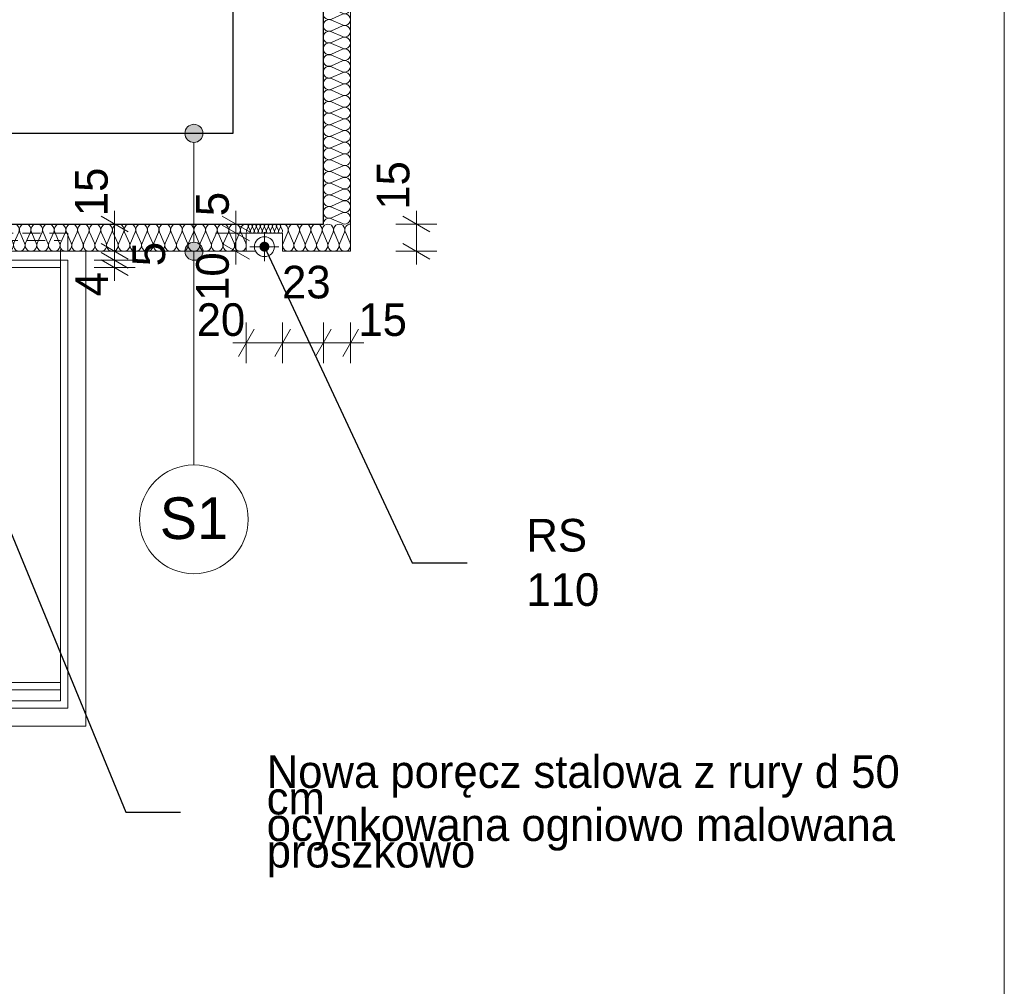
# Model space of a CAD drawing. Extents: x -21260 to 35740, y -2672 to 187028.
# Tile 64 of 120: x 30309 to 35740, y 47261 to 52593. Entities that reach past the tile are written whole.
import ezdxf

# ---------------------------------------------------------------- set-up
doc = ezdxf.new("R2010")
doc.units = 0
doc.header["$MEASUREMENT"] = 0
doc.linetypes.add('Krawędzie ukryte', pattern=[150, 100, -50])
for name, color, linetype, lineweight, true_color in [('arch izolacje_Nr_Pióra__3', 7, 'Continuous', 13, 0xff6600), ('Arch ocieplenie_Nr_Pióra__22', 7, 'Continuous', 9, 0x7f7f7f), ('INWENT BALUSTRADY_Nr_Pióra__8', 7, 'Continuous', 13, 0xa80f02), ('INWENT.ŚCIANY_Nr_Pióra__2', 7, 'Continuous', 13, 0x7f7f7f)]:
    doc.layers.add(name, color=color, linetype=linetype, lineweight=lineweight, true_color=true_color)
for name, color, linetype in [('Arch ocieplenie', 7, 'Continuous'), ('Arch opisy', 7, 'Continuous'), ('Arch wymiary', 7, 'Continuous')]:
    doc.layers.add(name, color=color, linetype=linetype)
for name, color, linetype, lineweight in [('Arch opisy_Nr_Pióra__1', 7, 'Continuous', 25), ('Arch opisy_Nr_Pióra__21', 7, 'Continuous', 13), ('ARCH TABELA_Nr_Pióra__21', 7, 'Continuous', 13), ('Arch wymiary_Nr_Pióra__5', 7, 'Continuous', 13), ('INWENT BALUSTRADY_Nr_Pióra__26', 5, 'Continuous', 13), ('INWENT ODWODNIENIE_Nr_Pióra__21', 7, 'Continuous', 13), ('INWENT OPISY_Nr_Pióra__21', 7, 'Continuous', 13), ('INWENT.ŚCIANY_Nr_Pióra__1', 7, 'Continuous', 25), ('Istniejące schody_Nr_Pióra__21', 7, 'Continuous', 13)]:
    doc.layers.add(name, color=color, linetype=linetype, lineweight=lineweight)
doc.styles.add('GENERATED_STYLE_1', font='txt')
doc.styles.add('GENERATED_STYLE_4', font='txt')
doc.dimstyles.new('GENERATED_STYLE__1', dxfattribs={"dimtxt": 179.999995, "dimasz": 114, "dimexe": 0.18, "dimexo": 0, "dimgap": 0.09, "dimtad": 1, "dimdec": 0, "dimlfac": 0.1, "dimzin": 0, "dimdsep": 46, "dimtxsty": 'GENERATED_STYLE_1', "dimblk": 'ARROWHEAD_2', "dimblk1": 'ARROWHEAD_2', "dimblk2": 'ARROWHEAD_2', "dimcen": 0.09, "dimclrd": 7, "dimclre": 7, "dimclrt": 7, "dimazin": 0, "dimtfac": 1, "dimtdec": 4, "dimtmove": 0, "dimatfit": 3, "dimfxl": 0, "dimtolj": 1, "dimtzin": 0, "dimarcsym": 0})
doc.dimstyles.new('GENERATED_STYLE__2', dxfattribs={"dimtxt": 179.999995, "dimasz": 114, "dimexe": 0.18, "dimexo": 0, "dimgap": 0.09, "dimtad": 1, "dimdec": 0, "dimlfac": 0.1, "dimzin": 0, "dimdsep": 46, "dimtxsty": 'GENERATED_STYLE_1', "dimblk": 'ARROWHEAD_2', "dimblk1": 'ARROWHEAD_2', "dimblk2": 'ARROWHEAD_2', "dimcen": 0.09, "dimclrd": 7, "dimclre": 7, "dimclrt": 7, "dimazin": 0, "dimtfac": 1, "dimtdec": 4, "dimtmove": 2, "dimatfit": 3, "dimfxl": 0, "dimtolj": 1, "dimtzin": 0, "dimarcsym": 0})
doc.dimstyles.new('GENERATED_STYLE__3', dxfattribs={"dimtxt": 179.999995, "dimasz": 114, "dimexe": 0.18, "dimexo": 0, "dimgap": 0.09, "dimtad": 1, "dimtih": 1, "dimtoh": 1, "dimdec": 0, "dimlfac": 0.1, "dimzin": 0, "dimdsep": 46, "dimtxsty": 'GENERATED_STYLE_1', "dimblk": 'ARROWHEAD_2', "dimblk1": 'ARROWHEAD_2', "dimblk2": 'ARROWHEAD_2', "dimcen": 0.09, "dimclrd": 7, "dimclre": 7, "dimclrt": 7, "dimazin": 0, "dimtfac": 1, "dimtdec": 4, "dimtmove": 0, "dimatfit": 3, "dimfxl": 0, "dimtolj": 1, "dimtzin": 0, "dimarcsym": 0})
doc.dimstyles.new('GENERATED_STYLE__6', dxfattribs={"dimtxt": 0.18, "dimasz": 109.44, "dimexe": 0.18, "dimexo": 0.0625, "dimgap": 0.09, "dimtad": 0, "dimtih": 1, "dimtoh": 1, "dimdec": 4, "dimzin": 0, "dimdsep": 46, "dimcen": 0.09, "dimadec": 0, "dimazin": 0, "dimtfac": 1, "dimtdec": 4, "dimtmove": 0, "dimatfit": 3, "dimldrblk": 'ARROWHEAD_11', "dimfxl": 0, "dimtolj": 1, "dimtzin": 0, "dimarcsym": 0})

# ---------------------------------------------------------------- blocks, each defined once
blk = doc.blocks.new('Izolacja cieplna 14_16', base_point=(31984.1, 51465.9))
at = {"layer": 'Arch ocieplenie_Nr_Pióra__22', "linetype": 'Continuous'}
for p, q in [((32028.8, 54336.3), (32089.4, 54363.1)), ((32089.4, 54304.1), (32028.8, 54330.9)), ((32028.8, 54271.9), (32089.4, 54298.7)), ((32089.4, 54239.7), (32028.8, 54266.5)), ((32028.8, 54207.5), (32089.4, 54234.3)), ((32089.4, 54175.2), (32028.8, 54202)), ((32028.8, 54143), (32089.4, 54169.8)), ((32089.4, 54110.8), (32028.8, 54137.6)), ((32028.8, 54078.6), (32089.4, 54105.4)), ((32089.4, 54046.3), (32028.8, 54073.1)), ((32028.8, 54014.1), (32089.4, 54040.9)), ((32089.4, 53981.9), (32028.8, 54008.7)), ((32028.8, 53949.7), (32089.4, 53976.5)), ((32089.4, 53917.5), (32028.8, 53944.3)), ((32028.8, 53885.2), (32089.4, 53912)), ((32089.4, 53853), (32028.8, 53879.8)), ((32028.8, 53820.8), (32089.4, 53847.6)), ((32089.4, 53788.6), (32028.8, 53815.4)), ((32028.8, 53756.3), (32089.4, 53783.1)), ((32089.4, 53724.1), (32028.8, 53750.9)), ((32028.8, 53691.9), (32089.4, 53718.7)), ((32089.4, 53659.7), (32028.8, 53686.5)), ((32028.8, 53627.5), (32089.4, 53654.3)), ((32089.4, 53595.2), (32028.8, 53622)), ((32028.8, 53563), (32089.4, 53589.8)), ((32089.4, 53530.8), (32028.8, 53557.6)), ((32028.8, 53498.6), (32089.4, 53525.4)), ((32089.4, 53466.3), (32028.8, 53493.1)), ((32028.8, 53434.1), (32089.4, 53460.9)), ((32089.4, 53401.9), (32028.8, 53428.7)), ((32028.8, 53369.7), (32089.4, 53396.5)), ((32089.4, 53337.5), (32028.8, 53364.3)), ((32028.8, 53305.2), (32089.4, 53332)), ((32089.4, 53273), (32028.8, 53299.8)), ((32028.8, 53240.8), (32089.4, 53267.6)), ((32089.4, 53208.6), (32028.8, 53235.4)), ((32028.8, 53176.3), (32089.4, 53203.1)), ((32089.4, 53144.1), (32028.8, 53170.9)), ((32028.8, 53111.9), (32089.4, 53138.7)), ((32089.4, 53079.7), (32028.8, 53106.5)), ((32028.8, 53047.5), (32089.4, 53074.3)), ((32089.4, 53015.2), (32028.8, 53042)), ((32028.8, 52983), (32089.4, 53009.8)), ((32089.4, 52950.8), (32028.8, 52977.6)), ((32028.8, 52918.6), (32089.4, 52945.4)), ((32089.4, 52886.3), (32028.8, 52913.1)), ((32028.8, 52854.1), (32089.4, 52880.9)), ((32089.4, 52821.9), (32028.8, 52848.7)), ((32028.8, 52789.7), (32089.4, 52816.5)), ((32089.4, 52757.5), (32028.8, 52784.3)), ((32028.8, 52725.2), (32089.4, 52752)), ((32089.4, 52693), (32028.8, 52719.8)), ((32028.8, 52660.8), (32089.4, 52687.6)), ((32089.4, 52628.6), (32028.8, 52655.4)), ((32028.8, 52596.3), (32089.4, 52623.1)), ((32089.4, 52564.1), (32028.8, 52590.9)), ((32028.8, 52531.9), (32089.4, 52558.7)), ((32089.4, 52499.7), (32028.8, 52526.5)), ((32028.8, 52467.4), (32089.4, 52494.3)), ((32089.4, 52435.2), (32028.8, 52462)), ((32028.8, 52403), (32089.4, 52429.8)), ((32089.4, 52370.8), (32028.8, 52397.6)), ((32028.8, 52338.6), (32089.4, 52365.4)), ((32089.4, 52306.3), (32028.8, 52333.1)), ((32028.8, 52274.1), (32089.4, 52300.9)), ((32089.4, 52241.9), (32028.8, 52268.7)), ((32028.8, 52209.7), (32089.4, 52236.5)), ((32089.4, 52177.5), (32028.8, 52204.3)), ((32028.8, 52145.2), (32089.4, 52172)), ((32089.4, 52113), (32028.8, 52139.8)), ((32028.8, 52080.8), (32089.4, 52107.6)), ((32089.4, 52048.6), (32028.8, 52075.4)), ((32028.8, 52016.3), (32089.4, 52043.1)), ((32089.4, 51984.1), (32028.8, 52010.9)), ((32028.8, 51951.9), (32089.4, 51978.7)), ((32089.4, 51919.7), (32028.8, 51946.5)), ((32028.8, 51887.4), (32089.4, 51914.3)), ((32089.4, 51855.2), (32028.8, 51882)), ((32028.8, 51823), (32089.4, 51849.8)), ((32089.4, 51790.8), (32028.8, 51817.6)), ((32028.8, 51758.6), (32089.4, 51785.4)), ((32089.4, 51726.3), (32028.8, 51753.1)), ((32028.8, 51694.1), (32089.4, 51720.9)), ((32089.4, 51661.9), (32028.8, 51688.7)), ((32028.8, 51629.7), (32089.4, 51656.5)), ((32089.4, 51597.5), (32028.8, 51624.3)), ((32028.8, 51565.2), (32089.4, 51592)), ((32089.4, 51533), (32028.8, 51559.8)), ((32028.8, 51500.8), (32089.4, 51527.6)), ((32089.4, 51468.6), (32028.8, 51495.4))]:
    blk.add_line(p, q, dxfattribs=at)
for centre, start_param, end_param in [((32016, 54365.9), 1.570796, 3.554385), ((32102.2, 54333.6), 2.728799, 6.695979), ((32016, 54301.4), 5.870392, 9.837571), ((32016, 54237), 5.870392, 9.837571), ((32102.2, 54269.2), 2.728799, 6.695979), ((32016, 54172.5), 5.870392, 9.837571), ((32102.2, 54204.7), 2.728799, 6.695979), ((32102.2, 54140.3), 2.728799, 6.695979), ((32016, 54108.1), 5.870392, 9.837571), ((32102.2, 54075.9), 2.728799, 6.695979), ((32016, 54043.6), 5.870392, 9.837571), ((32102.2, 54011.4), 2.728799, 6.695979), ((32016, 53979.2), 5.870392, 9.837571), ((32016, 53914.7), 5.870392, 9.837571), ((32102.2, 53947), 2.728799, 6.695979), ((32016, 53850.3), 5.870392, 9.837571), ((32102.2, 53882.5), 2.728799, 6.695979), ((32016, 53785.9), 5.870392, 9.837571), ((32102.2, 53818.1), 2.728799, 6.695979), ((32102.2, 53753.6), 2.728799, 6.695979), ((32016, 53721.4), 5.870392, 9.837571), ((32102.2, 53689.2), 2.728799, 6.695979), ((32016, 53657), 5.870392, 9.837571), ((32102.2, 53624.7), 2.728799, 6.695979), ((32016, 53592.5), 5.870392, 9.837571), ((32016, 53528.1), 5.870392, 9.837571), ((32102.2, 53560.3), 2.728799, 6.695979), ((32016, 53463.6), 5.870392, 9.837571), ((32102.2, 53495.9), 2.728799, 6.695979), ((32102.2, 53431.4), 2.728799, 6.695979), ((32016, 53399.2), 5.870392, 9.837571), ((32102.2, 53367), 2.728799, 6.695979), ((32016, 53334.7), 5.870392, 9.837571), ((32102.2, 53302.5), 2.728799, 6.695979), ((32016, 53270.3), 5.870392, 9.837571), ((32016, 53205.9), 5.870392, 9.837571), ((32102.2, 53238.1), 2.728799, 6.695979), ((32016, 53141.4), 5.870392, 9.837571), ((32102.2, 53173.6), 2.728799, 6.695979), ((32102.2, 53109.2), 2.728799, 6.695979), ((32016, 53077), 5.870392, 9.837571), ((32102.2, 53044.7), 2.728799, 6.695979), ((32016, 53012.5), 5.870392, 9.837571), ((32102.2, 52980.3), 2.728799, 6.695979), ((32016, 52948.1), 5.870392, 9.837571), ((32102.2, 52915.9), 2.728799, 6.695979), ((32016, 52883.6), 5.870392, 9.837571), ((32016, 52819.2), 5.870392, 9.837571), ((32102.2, 52851.4), 2.728799, 6.695979), ((32016, 52754.7), 5.870392, 9.837571), ((32102.2, 52787), 2.728799, 6.695979), ((32102.2, 52722.5), 2.728799, 6.695979), ((32016, 52690.3), 5.870392, 9.837571), ((32102.2, 52658.1), 2.728799, 6.695979), ((32016, 52625.9), 5.870392, 9.837571), ((32102.2, 52593.6), 2.728799, 6.695979), ((32016, 52561.4), 5.870392, 9.837571), ((32016, 52497), 5.870392, 9.837571), ((32102.2, 52529.2), 2.728799, 6.695979), ((32016, 52432.5), 5.870392, 9.837571), ((32102.2, 52464.7), 2.728799, 6.695979), ((32102.2, 52400.3), 2.728799, 6.695979), ((32016, 52368.1), 5.870392, 9.837571), ((32102.2, 52335.9), 2.728799, 6.695979), ((32016, 52303.6), 5.870392, 9.837571), ((32102.2, 52271.4), 2.728799, 6.695979), ((32016, 52239.2), 5.870392, 9.837571), ((32016, 52174.7), 5.870392, 9.837571), ((32102.2, 52207), 2.728799, 6.695979), ((32016, 52110.3), 5.870392, 9.837571), ((32102.2, 52142.5), 2.728799, 6.695979), ((32102.2, 52078.1), 2.728799, 6.695979), ((32016, 52045.9), 5.870392, 9.837571), ((32102.2, 52013.6), 2.728799, 6.695979), ((32016, 51981.4), 5.870392, 9.837571), ((32102.2, 51949.2), 2.728799, 6.695979), ((32016, 51917), 5.870392, 9.837571), ((32102.2, 51884.7), 2.728799, 6.695979), ((32016, 51852.5), 5.870392, 9.837571), ((32016, 51788.1), 5.870392, 9.837571), ((32102.2, 51820.3), 2.728799, 6.695979), ((32016, 51723.6), 5.870392, 9.837571), ((32102.2, 51755.9), 2.728799, 6.695979), ((32102.2, 51691.4), 2.728799, 6.695979), ((32016, 51659.2), 5.870392, 9.837571), ((32102.2, 51627), 2.728799, 6.695979), ((32016, 51594.7), 5.870392, 9.837571), ((32102.2, 51562.5), 2.728799, 6.695979), ((32016, 51530.3), 5.870392, 9.837571), ((32016, 51465.9), 5.870392, 7.853982), ((32102.2, 51498.1), 2.728799, 6.695979)]:
    blk.add_ellipse(centre, major_axis=(0, 32.2), ratio=0.990053, start_param=start_param, end_param=end_param, dxfattribs=at)
blk = doc.blocks.new('Izolacja cieplna 14_17', base_point=(29954.1, 51465.9))
at = {"layer": 'Arch ocieplenie_Nr_Pióra__22', "linetype": 'Continuous'}
for p, q in [((29956.8, 51360.6), (29983.5, 51421.2)), ((29988.9, 51421.2), (30015.6, 51360.6)), ((30021, 51360.6), (30047.7, 51421.2)), ((30053.1, 51421.2), (30079.8, 51360.6)), ((30085.2, 51360.6), (30111.9, 51421.2)), ((30117.3, 51421.2), (30144, 51360.6)), ((30149.4, 51360.6), (30176.1, 51421.2)), ((30181.5, 51421.2), (30208.2, 51360.6)), ((30213.6, 51360.6), (30240.3, 51421.2)), ((30245.7, 51421.2), (30272.4, 51360.6)), ((30277.8, 51360.6), (30304.5, 51421.2)), ((30309.9, 51421.2), (30336.6, 51360.6)), ((30342, 51360.6), (30368.7, 51421.2)), ((30374.1, 51421.2), (30400.8, 51360.6)), ((30406.2, 51360.6), (30432.9, 51421.2)), ((30438.3, 51421.2), (30465, 51360.6)), ((30470.4, 51360.6), (30497.1, 51421.2)), ((30502.5, 51421.2), (30529.2, 51360.6)), ((30534.6, 51360.6), (30561.3, 51421.2)), ((30566.7, 51421.2), (30593.4, 51360.6)), ((30598.8, 51360.6), (30625.5, 51421.2)), ((30630.9, 51421.2), (30657.6, 51360.6)), ((30663, 51360.6), (30689.7, 51421.2)), ((30695.1, 51421.2), (30721.8, 51360.6)), ((30727.2, 51360.6), (30753.9, 51421.2)), ((30759.3, 51421.2), (30786, 51360.6)), ((30791.4, 51360.6), (30818.1, 51421.2)), ((30823.5, 51421.2), (30850.2, 51360.6)), ((30855.6, 51360.6), (30882.3, 51421.2)), ((30887.7, 51421.2), (30914.4, 51360.6)), ((30919.8, 51360.6), (30946.5, 51421.2)), ((30951.9, 51421.2), (30978.6, 51360.6)), ((30984, 51360.6), (31010.7, 51421.2)), ((31016.1, 51421.2), (31042.8, 51360.6)), ((31048.2, 51360.6), (31074.9, 51421.2)), ((31080.3, 51421.2), (31107, 51360.6)), ((31112.4, 51360.6), (31139.1, 51421.2)), ((31144.5, 51421.2), (31171.2, 51360.6)), ((31176.6, 51360.6), (31203.3, 51421.2)), ((31208.7, 51421.2), (31235.4, 51360.6)), ((31240.8, 51360.6), (31267.5, 51421.2)), ((31272.9, 51421.2), (31299.6, 51360.6)), ((31305, 51360.6), (31331.7, 51421.2)), ((31337.1, 51421.2), (31363.8, 51360.6)), ((31369.2, 51360.6), (31395.9, 51421.2)), ((31401.3, 51421.2), (31428, 51360.6)), ((31433.4, 51360.6), (31460.1, 51421.2)), ((31465.5, 51421.2), (31492.2, 51360.6)), ((31497.6, 51360.6), (31524.3, 51421.2)), ((31529.7, 51421.2), (31556.4, 51360.6))]:
    blk.add_line(p, q, dxfattribs=at)
for centre, start_param, end_param in [((29954.1, 51434), 5.870392, 7.853982), ((30018.3, 51434), 5.870392, 9.837571), ((30082.5, 51434), 5.870392, 9.837571), ((30146.7, 51434), 5.870392, 9.837571), ((30210.9, 51434), 5.870392, 9.837571), ((30275.1, 51434), 5.870392, 9.837571), ((30339.3, 51434), 5.870392, 9.837571), ((30403.5, 51434), 5.870392, 9.837571), ((30467.7, 51434), 5.870392, 9.837571), ((30531.9, 51434), 5.870392, 9.837571), ((30596.1, 51434), 5.870392, 9.837571), ((30660.3, 51434), 5.870392, 9.837571), ((30724.5, 51434), 5.870392, 9.837571), ((30788.7, 51434), 5.870392, 9.837571), ((30852.9, 51434), 5.870392, 9.837571), ((30917.1, 51434), 5.870392, 9.837571), ((30981.3, 51434), 5.870392, 9.837571), ((31045.5, 51434), 5.870392, 9.837571), ((31109.7, 51434), 5.870392, 9.837571), ((31173.9, 51434), 5.870392, 9.837571), ((31238.1, 51434), 5.870392, 9.837571), ((31302.3, 51434), 5.870392, 9.837571), ((31366.5, 51434), 5.870392, 9.837571), ((31430.7, 51434), 5.870392, 9.837571), ((31494.9, 51434), 5.870392, 9.837571), ((31559.1, 51434), 1.570796, 3.554385), ((29986.2, 51347.8), 2.728799, 6.695979), ((30050.4, 51347.8), 2.728799, 6.695979), ((30114.6, 51347.8), 2.728799, 6.695979), ((30178.8, 51347.8), 2.728799, 6.695979), ((30243, 51347.8), 2.728799, 6.695979), ((30307.2, 51347.8), 2.728799, 6.695979), ((30371.4, 51347.8), 2.728799, 6.695979), ((30435.6, 51347.8), 2.728799, 6.695979), ((30499.8, 51347.8), 2.728799, 6.695979), ((30564, 51347.8), 2.728799, 6.695979), ((30628.2, 51347.8), 2.728799, 6.695979), ((30692.4, 51347.8), 2.728799, 6.695979), ((30756.6, 51347.8), 2.728799, 6.695979), ((30820.8, 51347.8), 2.728799, 6.695979), ((30885, 51347.8), 2.728799, 6.695979), ((30949.2, 51347.8), 2.728799, 6.695979), ((31013.4, 51347.8), 2.728799, 6.695979), ((31077.6, 51347.8), 2.728799, 6.695979), ((31141.8, 51347.8), 2.728799, 6.695979), ((31206, 51347.8), 2.728799, 6.695979), ((31270.2, 51347.8), 2.728799, 6.695979), ((31334.4, 51347.8), 2.728799, 6.695979), ((31398.6, 51347.8), 2.728799, 6.695979), ((31462.8, 51347.8), 2.728799, 6.695979), ((31527, 51347.8), 2.728799, 6.695979)]:
    blk.add_ellipse(centre, major_axis=(32.1, 0), ratio=0.993823, start_param=start_param, end_param=end_param, dxfattribs=at)
blk = doc.blocks.new('Izolacja cieplna 14_40', base_point=(31759.1, 51465.9))
at = {"layer": 'Arch ocieplenie_Nr_Pióra__22', "linetype": 'Continuous'}
for p, q in [((31569.2, 51451), (31560, 51430.8)), ((31580.4, 51430.8), (31571.1, 51451)), ((31591.5, 51451), (31582.2, 51430.8)), ((31602.6, 51430.8), (31593.3, 51451)), ((31613.7, 51451), (31604.4, 51430.8)), ((31624.8, 51430.8), (31615.6, 51451)), ((31635.9, 51451), (31626.7, 51430.8)), ((31647, 51430.8), (31637.8, 51451)), ((31658.1, 51451), (31648.9, 51430.8)), ((31669.2, 51430.8), (31660, 51451)), ((31680.4, 51451), (31671.1, 51430.8)), ((31691.5, 51430.8), (31682.2, 51451)), ((31702.6, 51451), (31693.3, 51430.8)), ((31713.7, 51430.8), (31704.4, 51451)), ((31724.8, 51451), (31715.6, 51430.8)), ((31735.9, 51430.8), (31726.7, 51451)), ((31747, 51451), (31737.8, 51430.8)), ((31758.1, 51430.8), (31748.9, 51451))]:
    blk.add_line(p, q, dxfattribs=at)
for centre, start_param, end_param in [((31570.2, 51426.5), 5.870392, 9.837571), ((31559.1, 51455.2), 2.7288, 4.712389), ((31581.3, 51455.2), 2.7288, 6.695979), ((31592.4, 51426.5), 5.870392, 9.837571), ((31603.5, 51455.2), 2.7288, 6.695979), ((31614.6, 51426.5), 5.870392, 9.837571), ((31625.7, 51455.2), 2.7288, 6.695979), ((31636.8, 51426.5), 5.870392, 9.837571), ((31648, 51455.2), 2.7288, 6.695979), ((31659.1, 51426.5), 5.870392, 9.837571), ((31670.2, 51455.2), 2.7288, 6.695979), ((31681.3, 51426.5), 5.870392, 9.837571), ((31692.4, 51455.2), 2.7288, 6.695979), ((31703.5, 51426.5), 5.870392, 9.837571), ((31714.6, 51455.2), 2.7288, 6.695979), ((31725.7, 51426.5), 5.870392, 9.837571), ((31736.8, 51455.2), 2.7288, 6.695979), ((31748, 51426.5), 5.870392, 9.837571), ((31759.1, 51455.2), 4.712389, 6.695979)]:
    blk.add_ellipse(centre, major_axis=(-11.1, 0), ratio=0.957051, start_param=start_param, end_param=end_param, dxfattribs=at)
blk = doc.blocks.new('Izolacja cieplna 14_41', base_point=(32134.1, 51465.9))
at = {"layer": 'Arch ocieplenie_Nr_Pióra__22', "linetype": 'Continuous'}
for p, q in [((31787.7, 51421.2), (31761.7, 51360.6)), ((31818.9, 51360.6), (31792.9, 51421.2)), ((31850.2, 51421.2), (31824.2, 51360.6)), ((31881.4, 51360.6), (31855.4, 51421.2)), ((31912.7, 51421.2), (31886.7, 51360.6)), ((31943.9, 51360.6), (31917.9, 51421.2)), ((31975.2, 51421.2), (31949.2, 51360.6)), ((32006.4, 51360.6), (31980.4, 51421.2)), ((32037.7, 51421.2), (32011.7, 51360.6)), ((32068.9, 51360.6), (32042.9, 51421.2)), ((32100.2, 51421.2), (32074.2, 51360.6)), ((32131.4, 51360.6), (32105.4, 51421.2))]:
    blk.add_line(p, q, dxfattribs=at)
for centre, start_param, end_param in [((31759.1, 51434), 1.158004, 3.141593), ((31821.6, 51434), 1.158004, 5.125183), ((31884.1, 51434), 1.158004, 5.125183), ((31946.6, 51434), 1.158004, 5.125183), ((32009.1, 51434), 1.158004, 5.125183), ((32071.6, 51434), 1.158004, 5.125183), ((32134.1, 51434), 3.141593, 5.125182), ((31790.3, 51347.8), 4.299595, 8.266775), ((31852.8, 51347.8), 4.299595, 8.266775), ((31915.3, 51347.8), 4.299595, 8.266775), ((31977.8, 51347.8), 4.299595, 8.266775), ((32040.3, 51347.8), 4.299595, 8.266775), ((32102.8, 51347.8), 4.299595, 8.266775)]:
    blk.add_ellipse(centre, major_axis=(0, -31.9), ratio=0.979574, start_param=start_param, end_param=end_param, dxfattribs=at)
blk = doc.blocks.new('Linia_13', base_point=(31270, 51315.9))
at = {"layer": 'Arch opisy_Nr_Pióra__21', "linetype": 'Continuous'}
blk.add_line((31270, 51315.9), (31270, 50136.8), dxfattribs=at)
blk.add_circle((31270, 49836.8), 300, dxfattribs=at)
blk = doc.blocks.new('Linia_14', base_point=(31270, 51965.9))
at = {"layer": 'Arch opisy_Nr_Pióra__21', "linetype": 'Continuous'}
for points in [[(31320, 51965.9), (31316.2, 51985), (31305.4, 52001.2), (31289.1, 52012), (31270, 52015.9), (31250.9, 52012), (31234.6, 52001.2), (31223.8, 51985), (31220, 51965.9), (31223.8, 51946.7), (31234.6, 51930.5), (31250.9, 51919.7), (31270, 51915.9), (31289.1, 51919.7), (31305.4, 51930.5), (31316.2, 51946.7)], [(31320, 51315.9), (31316.2, 51335), (31305.4, 51351.2), (31289.1, 51362), (31270, 51365.9), (31250.9, 51362), (31234.6, 51351.2), (31223.8, 51335), (31220, 51315.9), (31223.8, 51296.7), (31234.6, 51280.5), (31250.9, 51269.7), (31270, 51265.9), (31289.1, 51269.7), (31305.4, 51280.5), (31316.2, 51296.7)]]:
    blk.add_hatch(color=256, dxfattribs=at).paths.add_polyline_path(points, flags=0)
blk.add_line((31270, 51915.9), (31270, 51365.9), dxfattribs=at)
for centre in [(31270, 51965.9), (31270, 51315.9)]:
    blk.add_circle(centre, 50, dxfattribs=at)
blk = doc.blocks.new('*D505')
at = {"layer": 'Arch wymiary_Nr_Pióra__5', "linetype": 'Continuous'}
for p, q in [((31559.1, 50697.6), (31559.1, 50922.6)), ((31759.1, 50697.6), (31759.1, 50922.6)), ((31602.4, 50885.1), (31515.8, 50735.1)), ((31802.4, 50885.1), (31715.8, 50735.1)), ((31485.7, 50810.1), (31559.1, 50810.1)), ((31559.1, 50810.1), (31759.1, 50810.1))]:
    blk.add_line(p, q, dxfattribs=at)
at = {"layer": 'Arch wymiary_Nr_Pióra__5', "char_height": 180, "attachment_point": 7, "style": 'GENERATED_STYLE_1'}
for s, insert in [('{23}', (31756.4, 51053.1)), ('{20}', (31285.3, 50846.1)), ('{15}', (32177.4, 50846.1))]:
    blk.add_mtext(s, dxfattribs=dict(at, insert=insert))
blk = doc.blocks.new('ARROWHEAD_2')
at = {"color": 0, "linetype": 'Continuous', "lineweight": 0}
for p, q in [((-0.378, -0.655), (0.378, 0.655)), ((0, 0), (-1, 0))]:
    blk.add_line(p, q, dxfattribs=at)
blk = doc.blocks.new('*D506')
at = {"layer": 'Arch wymiary_Nr_Pióra__5', "linetype": 'Continuous'}
for p, q in [((31984.1, 50697.6), (31984.1, 50922.6)), ((31802.4, 50885.1), (31715.8, 50735.1)), ((32027.4, 50885.1), (31940.8, 50735.1)), ((31759.1, 50810.1), (31984.1, 50810.1))]:
    blk.add_line(p, q, dxfattribs=at)
at = {"layer": 'Arch wymiary_Nr_Pióra__5', "char_height": 180, "attachment_point": 7, "style": 'GENERATED_STYLE_1'}
for s, insert in [('{23}', (31756.4, 51053.1)), ('{20}', (31285.3, 50846.1)), ('{15}', (32177.4, 50846.1))]:
    blk.add_mtext(s, dxfattribs=dict(at, insert=insert))
blk = doc.blocks.new('*D507')
at = {"layer": 'Arch wymiary_Nr_Pióra__5', "linetype": 'Continuous'}
for p, q in [((31984.1, 50697.6), (31984.1, 50922.6)), ((32134.1, 50697.6), (32134.1, 50922.6)), ((32027.4, 50885.1), (31940.8, 50735.1)), ((32090.8, 50735.1), (32177.4, 50885.1)), ((31984.1, 50810.1), (32134.1, 50810.1)), ((32134.1, 50810.1), (32207.4, 50810.1))]:
    blk.add_line(p, q, dxfattribs=at)
at = {"layer": 'Arch wymiary_Nr_Pióra__5', "char_height": 180, "attachment_point": 7, "style": 'GENERATED_STYLE_1'}
for s, insert in [('{23}', (31756.4, 51053.1)), ('{20}', (31285.3, 50846.1)), ('{15}', (32177.4, 50846.1))]:
    blk.add_mtext(s, dxfattribs=dict(at, insert=insert))
blk = doc.blocks.new('*D508')
at = {"layer": 'Arch wymiary_Nr_Pióra__5', "linetype": 'Continuous'}
for p, q in [((31576.1, 51372.6), (31426.1, 51459.2)), ((31613.6, 51415.9), (31388.6, 51415.9)), ((31501.1, 51315.9), (31501.1, 51415.9)), ((31426.1, 51359.2), (31576.1, 51272.6)), ((31613.6, 51315.9), (31388.6, 51315.9)), ((31501.1, 51242.5), (31501.1, 51315.9))]:
    blk.add_line(p, q, dxfattribs=at)
at = {"layer": 'Arch wymiary_Nr_Pióra__5', "char_height": 180, "attachment_point": 7, "rotation": 90, "style": 'GENERATED_STYLE_1'}
for s, insert in [('{5}', (31465.1, 51509.2)), ('{10}', (31465.1, 51042.1))]:
    blk.add_mtext(s, dxfattribs=dict(at, insert=insert))
blk = doc.blocks.new('*D509')
at = {"layer": 'Arch wymiary_Nr_Pióra__5', "linetype": 'Continuous'}
for p, q in [((31501.1, 51465.9), (31501.1, 51539.2)), ((31426.1, 51509.2), (31576.1, 51422.6)), ((31613.6, 51465.9), (31388.6, 51465.9)), ((31576.1, 51372.6), (31426.1, 51459.2)), ((31501.1, 51415.9), (31501.1, 51465.9)), ((31613.6, 51415.9), (31388.6, 51415.9))]:
    blk.add_line(p, q, dxfattribs=at)
at = {"layer": 'Arch wymiary_Nr_Pióra__5', "char_height": 180, "attachment_point": 7, "rotation": 90, "style": 'GENERATED_STYLE_1'}
for s, insert in [('{5}', (31465.1, 51509.2)), ('{10}', (31465.1, 51042.1))]:
    blk.add_mtext(s, dxfattribs=dict(at, insert=insert))
blk = doc.blocks.new('*D510')
at = {"layer": 'Arch wymiary_Nr_Pióra__5', "linetype": 'Continuous'}
for p, q in [((32497.3, 51465.9), (32497.3, 51539.2)), ((32572.3, 51422.6), (32422.3, 51509.2)), ((32609.8, 51465.9), (32384.8, 51465.9)), ((32497.3, 51315.9), (32497.3, 51465.9)), ((32422.3, 51359.2), (32572.3, 51272.6)), ((32609.8, 51315.9), (32384.8, 51315.9)), ((32497.3, 51242.5), (32497.3, 51315.9))]:
    blk.add_line(p, q, dxfattribs=at)
at = {"layer": 'Arch wymiary_Nr_Pióra__5', "insert": (32461.3, 51545), "char_height": 180, "attachment_point": 7, "rotation": 90, "style": 'GENERATED_STYLE_1'}
blk.add_mtext('{15}', dxfattribs=at)
blk = doc.blocks.new('*D511')
at = {"layer": 'Arch wymiary_Nr_Pióra__5', "linetype": 'Continuous'}
for p, q in [((30758, 51309.2), (30908, 51222.6)), ((30908, 51182.6), (30758, 51269.2)), ((30945.5, 51265.9), (30720.5, 51265.9)), ((30945.5, 51225.9), (30720.5, 51225.9)), ((30833, 51225.9), (30833, 51265.9)), ((30833, 51152.5), (30833, 51225.9))]:
    blk.add_line(p, q, dxfattribs=at)
at = {"layer": 'Arch wymiary_Nr_Pióra__5', "char_height": 180, "attachment_point": 7, "rotation": 90, "style": 'GENERATED_STYLE_1'}
for s, insert in [('{15}', (30797, 51509.2)), ('{5}', (31113.8, 51233.3)), ('{4}', (30797, 51067.3))]:
    blk.add_mtext(s, dxfattribs=dict(at, insert=insert))
blk = doc.blocks.new('*D512')
at = {"layer": 'Arch wymiary_Nr_Pióra__5', "linetype": 'Continuous'}
for p, q in [((30758, 51359.2), (30908, 51272.6)), ((30945.5, 51315.9), (30720.5, 51315.9)), ((30758, 51309.2), (30908, 51222.6)), ((30908, 51182.6), (30758, 51269.2)), ((30833, 51265.9), (30833, 51315.9)), ((30945.5, 51265.9), (30720.5, 51265.9))]:
    blk.add_line(p, q, dxfattribs=at)
at = {"layer": 'Arch wymiary_Nr_Pióra__5', "char_height": 180, "attachment_point": 7, "rotation": 90, "style": 'GENERATED_STYLE_1'}
for s, insert in [('{15}', (30797, 51509.2)), ('{5}', (31113.8, 51233.3)), ('{4}', (30797, 51067.3))]:
    blk.add_mtext(s, dxfattribs=dict(at, insert=insert))
blk = doc.blocks.new('*D513')
at = {"layer": 'Arch wymiary_Nr_Pióra__5', "linetype": 'Continuous'}
for p, q in [((30833, 51465.9), (30833, 51539.2)), ((30908, 51422.6), (30758, 51509.2)), ((30945.5, 51465.9), (30720.5, 51465.9)), ((30833, 51315.9), (30833, 51465.9)), ((30758, 51359.2), (30908, 51272.6)), ((30945.5, 51315.9), (30720.5, 51315.9))]:
    blk.add_line(p, q, dxfattribs=at)
at = {"layer": 'Arch wymiary_Nr_Pióra__5', "char_height": 180, "attachment_point": 7, "rotation": 90, "style": 'GENERATED_STYLE_1'}
for s, insert in [('{15}', (30797, 51509.2)), ('{5}', (31113.8, 51233.3)), ('{4}', (30797, 51067.3))]:
    blk.add_mtext(s, dxfattribs=dict(at, insert=insert))
blk = doc.blocks.new('ARROWHEAD_11')
at = {"color": 0, "linetype": 'Continuous', "lineweight": 0}
blk.add_line((0, 0), (-1, 0), dxfattribs=at)
at = {"color": 0, "linetype": 'Continuous', "lineweight": 0, "const_width": 0.25, "flags": 128}
blk.add_lwpolyline([(-0.125, 0, 1), (0.125, 0, 1)], format="xyb", close=True, dxfattribs=at)

msp = doc.modelspace()

# ---------------------------------------------------------------- linework, layer by layer
at = {"layer": 'arch izolacje_Nr_Pióra__3', "linetype": 'Continuous'}
for p, q in [((32134.1, 51315.9), (32134.1, 54365.9)), ((32134.1, 54365.9), (32134.1, 51315.9)), ((31759.1, 51415.9), (31559.1, 51415.9)), ((31559.1, 51315.9), (31559.1, 51415.9)), ((31759.1, 51315.9), (31759.1, 51415.9)), ((29954.1, 51315.9), (31559.1, 51315.9)), ((31559.1, 51315.9), (29954.1, 51315.9)), ((32134.1, 51315.9), (31759.1, 51315.9)), ((31759.1, 51315.9), (32134.1, 51315.9))]:
    msp.add_line(p, q, dxfattribs=at)
at = {"layer": 'ARCH TABELA_Nr_Pióra__21', "linetype": 'Continuous'}
msp.add_line((35740.1, 67028.4), (35740.1, 37328.4), dxfattribs=at)
at = {"layer": 'INWENT BALUSTRADY_Nr_Pióra__26', "linetype": 'Continuous'}
for p, q in [((30534.1, 48835.9), (30534.1, 51225.9)), ((30574.1, 51265.9), (30574.1, 48795.9)), ((23404.1, 48935.9), (30534.1, 48935.9)), ((30534.1, 48895.9), (23404.1, 48895.9)), ((23404.1, 48835.9), (30534.1, 48835.9)), ((30574.1, 48795.9), (23404.1, 48795.9))]:
    msp.add_line(p, q, dxfattribs=at)
at = {"layer": 'INWENT BALUSTRADY_Nr_Pióra__8', "linetype": 'Continuous'}
for p, q in [((30574.1, 51265.9), (15949.1, 51265.9)), ((15949.1, 51225.9), (30534.1, 51225.9))]:
    msp.add_line(p, q, dxfattribs=at)
at = {"layer": 'INWENT ODWODNIENIE_Nr_Pióra__21', "linetype": 'Continuous'}
for p, q in [((31659.1, 51260.9), (31659.1, 51420.9)), ((31579.1, 51340.9), (31739.1, 51340.9))]:
    msp.add_line(p, q, dxfattribs=at)
msp.add_circle((31659.1, 51340.9), 55, dxfattribs=at)
at = {"layer": 'INWENT.ŚCIANY_Nr_Pióra__1', "linetype": 'Continuous'}
for p, q in [((31984.1, 51465.9), (31984.1, 54425.9)), ((31484.1, 54390.9), (31484.1, 51965.9)), ((31484.1, 51965.9), (29944.1, 51965.9)), ((29894.1, 51465.9), (31984.1, 51465.9))]:
    msp.add_line(p, q, dxfattribs=at)
at = {"layer": 'INWENT.ŚCIANY_Nr_Pióra__2', "linetype": 'Krawędzie ukryte'}
for p, q in [((30574.1, 51415.9), (15949.1, 51415.9)), ((30574.1, 51415.9), (30574.1, 51265.9)), ((15949.1, 51375.9), (30534.1, 51375.9)), ((30534.1, 51225.9), (30534.1, 51375.9))]:
    msp.add_line(p, q, dxfattribs=at)
at = {"layer": 'Istniejące schody_Nr_Pióra__21', "linetype": 'Continuous'}
for p in [(30674.1, 51315.9), (29064.1, 48695.9)]:
    msp.add_line(p, (30674.1, 48695.9), dxfattribs=at)

# ---------------------------------------------------------------- block references
at = {"layer": 'Arch ocieplenie', "color": 104, "linetype": 'Continuous', "lineweight": 9, "true_color": 0x029e21}
for name, p in [('Izolacja cieplna 14_16', (31984.1, 51465.9)), ('Izolacja cieplna 14_17', (29954.1, 51465.9)), ('Izolacja cieplna 14_40', (31759.1, 51465.9)), ('Izolacja cieplna 14_41', (32134.1, 51465.9))]:
    msp.add_blockref(name, p, dxfattribs=at)
at = {"layer": 'Arch opisy', "linetype": 'Continuous'}
for name, p in [('Linia_14', (31270, 51965.9)), ('Linia_13', (31270, 51315.9))]:
    msp.add_blockref(name, p, dxfattribs=at)

# ---------------------------------------------------------------- texts
at = {"layer": 'Arch opisy_Nr_Pióra__1', "linetype": 'Continuous', "insert": (31270, 49958.2), "char_height": 230, "attachment_point": 2, "style": 'GENERATED_STYLE_4'}
msp.add_mtext('{S1}', dxfattribs=at)
at = {"layer": 'INWENT OPISY_Nr_Pióra__21', "linetype": 'Continuous', "insert": (33104.2, 49597.9), "char_height": 180, "width": 692.895, "attachment_point": 4, "style": 'GENERATED_STYLE_4'}
msp.add_mtext('{RS 110}', dxfattribs=at)
at = {"layer": 'INWENT OPISY_Nr_Pióra__21', "linetype": 'Continuous', "insert": (31671.5, 48198.5), "char_height": 180, "width": 3616.95, "attachment_point": 4, "line_spacing_factor": 0.487747, "style": 'GENERATED_STYLE_4'}
msp.add_mtext('{Nowa poręcz stalowa z rury d 50 cm \\Pocynkowana ogniowo malowana \\Pproszkowo}', dxfattribs=at)

# ---------------------------------------------------------------- dimensions: what is measured, and where the dimension line sits
at = {"layer": 'Arch wymiary', "linetype": 'Continuous'}
for base, p1, p2, dimstyle, picture, middle in [((32497.3, 51315.9), (32134.1, 51315.9), (31984.1, 51465.9), 'GENERATED_STYLE__2', '*D510', (32371.3, 51681.6)), ((30833, 51225.9), (30574.1, 51315.9), (30374.6, 51465.9), 'GENERATED_STYLE__1', '*D513', (30707, 51645.8)), ((30833, 51225.9), (30534.1, 51225.9), (30574.1, 51265.9), 'GENERATED_STYLE__1', '*D511', (30707, 51135.6)), ((30833, 51225.9), (30574.1, 51265.9), (30574.1, 51315.9), 'GENERATED_STYLE__2', '*D512', (31023.8, 51301.6)), ((31501.1, 51315.9), (31759.1, 51315.9), (31759.1, 51415.9), 'GENERATED_STYLE__1', '*D508', (31375.1, 51178.7)), ((31501.1, 51315.9), (31759.1, 51415.9), (31576.9, 51465.9), 'GENERATED_STYLE__1', '*D509', (31375.1, 51577.5))]:
    dim = msp.add_linear_dim(base=base, p1=p1, p2=p2, angle=90, dimstyle=dimstyle, dxfattribs=at)
    dim.commit()
    dim.dimension.update_dxf_attribs({"geometry": picture, "text_midpoint": middle})
for base, p1, p2, picture, middle in [((31559.0699, 50810.1297), (31759.0696, 51315.8534), (31984.0702, 51465.8551), '*D506', (31892.9638, 51143.1296)), ((31559.1, 50810.1), (31984.1, 51465.9), (32134.1, 51315.9), '*D507', (32314, 50936.1)), ((31559.1, 50810.1), (31559.1, 51315.9), (31759.1, 51315.9), '*D505', (31421.9, 50936.1))]:
    dim = msp.add_linear_dim(base=base, p1=p1, p2=p2, dimstyle='GENERATED_STYLE__3', dxfattribs=at)
    dim.commit()
    dim.dimension.update_dxf_attribs({"geometry": picture, "text_midpoint": middle})

# ---------------------------------------------------------------- leaders
at = {"layer": 'INWENT OPISY_Nr_Pióra__21', "linetype": 'Continuous', "annotation_type": 0, "has_hookline": 1, "hookline_direction": 1}
for points, text_width in [([(31659.1, 51340.9), (32473.4, 49597), (32776.5, 49597)], 437.1), ([(29659.8, 51225.9), (30893.8, 48222.2), (31196.8, 48222.2)], 3214.3)]:
    msp.add_leader(points, dimstyle='GENERATED_STYLE__6', dxfattribs=dict(at, text_width=text_width))

doc.saveas('drawing.dxf')
